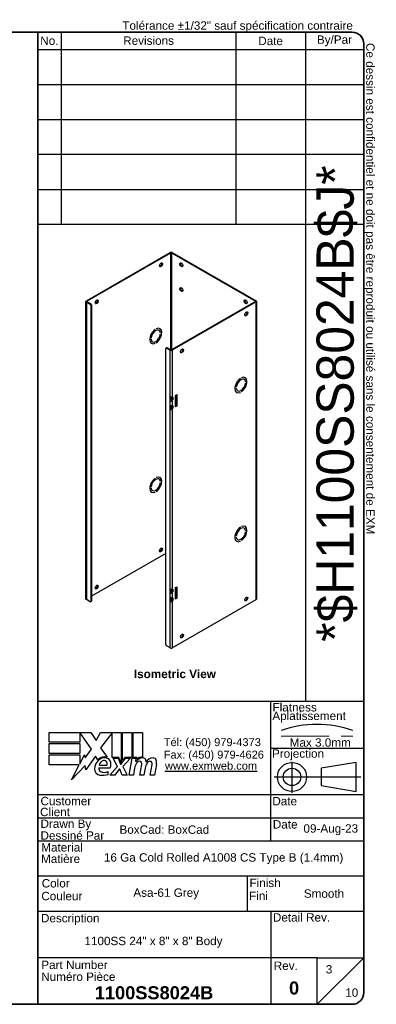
# Model space of a CAD drawing. Header units: inches. Extents: x 2 to 102, y 2 to 66.
# Tile 3 of 3: x 79 to 102, y 2 to 66. Entities that reach past the tile are written whole.
import ezdxf
from ezdxf.enums import TextEntityAlignment as Align

# ---------------------------------------------------------------- set-up
doc = ezdxf.new("R2010")
doc.units = ezdxf.units.IN
doc.header["$LTSCALE"] = 6.141898
doc.header["$MEASUREMENT"] = 0
doc.linetypes.add('CHAIN', pattern=[0.7087, 0.4724, -0.0591, 0.1181, -0.0591])
doc.linetypes.add('DASHED', pattern=[0.2067, 0.1654, -0.0413])
doc.layers.get('0').update_dxf_attribs({"lineweight": 25})
for name, color, linetype, lineweight in [('Centerline(ANSI)', 7, 'Continuous', 25), ('Sketch Geometry(ANSI)', 7, 'Continuous', 25), ('Symbols(ANSI)', 7, 'Continuous', 25), ('Visible Edges(ANSI)', 7, 'Continuous', 25), ('Visible Tangent Edges(ANSI)', 7, 'Continuous', 25)]:
    doc.layers.add(name, color=color, linetype=linetype, lineweight=lineweight)
doc.styles.add('Current-ANSI', font='arial.ttf')
doc.styles.add('Dimension-ANSI', font='arialbd.ttf')
doc.styles.add('Text Style44', font='arialbd.ttf')
doc.styles.add('Text Style83', font='FRE3OF9X.TTF')

# ---------------------------------------------------------------- blocks, each defined once
blk = doc.blocks.new('Title Blocks EXM - ANSI B')
for p, q in [((13.372, 3.063), (13.372, 3.17)), ((13.372, 3.17), (13.818, 3.17)), ((13.824, 2.989), (13.701, 3.168)), ((13.701, 3.168), (13.701, 3.063)), ((13.818, 3.17), (13.877, 3.083)), ((13.877, 3.083), (13.923, 3.17)), ((13.923, 3.17), (14.146, 3.17)), ((14.046, 3.166), (13.924, 3.002)), ((14.046, 2.9), (14.046, 3.166)), ((14.146, 3.17), (14.146, 2.842)), ((14.16, 3.17), (14.259, 3.17)), ((14.16, 2.866), (14.16, 3.17)), ((14.259, 3.17), (14.259, 2.9)), ((14.273, 3.17), (14.372, 3.17)), ((14.273, 2.9), (14.273, 3.17)), ((14.372, 3.17), (14.372, 2.905)), ((13.701, 3.063), (13.372, 3.063)), ((13.372, 3.049), (13.701, 3.049)), ((13.372, 2.942), (13.372, 3.049)), ((13.701, 3.049), (13.701, 2.942)), ((13.758, 2.895), (13.824, 2.989)), ((13.924, 3.002), (13.993, 2.903)), ((13.701, 2.942), (13.372, 2.942)), ((13.372, 2.82), (13.372, 2.927)), ((13.372, 2.927), (13.701, 2.927)), ((13.701, 2.831), (13.752, 2.929)), ((13.701, 2.927), (13.701, 2.831)), ((13.752, 2.929), (13.758, 2.895)), ((13.87, 2.914), (13.765, 2.768)), ((13.893, 2.876), (13.87, 2.914)), ((14.121, 2.9), (14.046, 2.9)), ((14.059, 2.891), (14.113, 2.891)), ((14.105, 2.802), (14.059, 2.891)), ((14.113, 2.891), (14.139, 2.83)), ((14.146, 2.842), (14.121, 2.9)), ((14.146, 2.83), (14.19, 2.891)), ((14.185, 2.9), (14.16, 2.866)), ((14.245, 2.891), (14.164, 2.803)), ((14.259, 2.9), (14.185, 2.9)), ((14.19, 2.891), (14.245, 2.891)), ((14.232, 2.709), (14.264, 2.891)), ((14.264, 2.891), (14.302, 2.891)), ((14.314, 2.9), (14.273, 2.9)), ((14.302, 2.891), (14.299, 2.859)), ((14.299, 2.859), (14.309, 2.859)), ((14.312, 2.88), (14.314, 2.9)), ((13.695, 2.82), (13.372, 2.82)), ((13.612, 2.661), (13.695, 2.82)), ((13.758, 2.815), (13.612, 2.661)), ((13.765, 2.768), (13.758, 2.815)), ((13.905, 2.788), (14.027, 2.788)), ((13.91, 2.818), (13.99, 2.818)), ((14.023, 2.709), (14.105, 2.802)), ((14.122, 2.774), (14.077, 2.709)), ((14.13, 2.774), (14.122, 2.774)), ((14.155, 2.709), (14.13, 2.774)), ((14.139, 2.83), (14.146, 2.83)), ((14.164, 2.803), (14.209, 2.709)), ((14.289, 2.784), (14.276, 2.709)), ((14.345, 2.709), (14.365, 2.824)), ((14.402, 2.784), (14.389, 2.709)), ((14.457, 2.709), (14.477, 2.824)), ((14.523, 2.823), (14.501, 2.709)), ((14.005, 2.718), (14.005, 2.748)), ((14.077, 2.709), (14.023, 2.709)), ((14.209, 2.709), (14.155, 2.709)), ((14.276, 2.709), (14.232, 2.709)), ((14.389, 2.709), (14.345, 2.709)), ((14.501, 2.709), (14.457, 2.709))]:
    blk.add_line(p, q)
for centre, radius, start, end in [((13.991, 2.772), 0.133, 134.1684, 176.5646), ((13.968, 2.796), 0.11, 77.079, 133.1785), ((13.968, 2.796), 0.0996, 80.4085, 134.1684), ((13.965, 2.811), 0.056, 109.3797, 172.9975), ((13.959, 2.83), 0.0365, 51.1652, 109.3797), ((13.962, 2.833), 0.0318, 331.4547, 51.1652), ((13.981, 2.843), 0.0507, 23.8445, 85.0802), ((13.941, 2.826), 0.094, 336.1555, 23.8445), ((14.376, 2.816), 0.08, 89.4776, 147.4114), ((14.346, 2.818), 0.042, 96.03, 147.5992), ((14.37, 2.825), 0.08, 88.7952, 136.5849), ((14.344, 2.839), 0.02, 23.5571, 96.03), ((14.377, 2.862), 0.0338, 16.9928, 89.4776), ((14.317, 2.844), 0.096, 3.6169, 16.9928), ((14.486, 2.814), 0.0819, 89.6788, 153.9508), ((14.458, 2.818), 0.042, 96.1027, 147.6083), ((14.456, 2.839), 0.02, 23.5487, 96.1027), ((14.487, 2.861), 0.035, 18.4748, 89.6788), ((14.429, 2.842), 0.096, 349, 18.4748), ((13.925, 2.776), 0.0658, 176.5646, 261.5605), ((13.936, 2.779), 0.032, 163.5261, 244.6784), ((13.966, 2.842), 0.102, 244.6784, 292.5609), ((14.442, 2.757), 0.155, 147.5992, 170), ((14.325, 2.831), 0.041, 350, 23.5571), ((14.555, 2.759), 0.155, 148.5584, 170.8257), ((14.437, 2.831), 0.041, 349.9922, 23.5487), ((13.945, 2.911), 0.202, 261.5605, 287.3343)]:
    blk.add_arc(centre, radius, start, end)
at = {"layer": 'Centerline(ANSI)', "linetype": 'DASHED', "lineweight": 18, "ltscale": 0.507983}
blk.add_line((15.861, 3.128), (16.632, 3.128), dxfattribs=at)
at = {"layer": 'Centerline(ANSI)', "linetype": 'CHAIN', "ltscale": 0.185148}
blk.add_line((15.979, 2.855), (15.979, 2.521), dxfattribs=at)
at = {"layer": 'Centerline(ANSI)', "linetype": 'CHAIN', "ltscale": 0.437897}
blk.add_line((15.786, 2.691), (16.717, 2.691), dxfattribs=at)
at = {"layer": 'Sketch Geometry(ANSI)'}
for p, q in [((13.25, 10.687), (16.625, 10.687)), ((13.5, 10.687), (13.5, 8.625)), ((15.375, 10.687), (15.375, 8.625)), ((16.125, 10.687), (16.125, 3.5)), ((13.25, 10.5), (16.75, 10.5)), ((16.75, 10.562), (16.75, 0.375)), ((13.25, 10.125), (16.75, 10.125)), ((13.25, 9.75), (16.75, 9.75)), ((16.75, 9.375), (13.25, 9.375)), ((13.25, 9), (16.75, 9)), ((16.75, 9), (16.75, 8.625)), ((13.25, 8.625), (16.75, 8.625)), ((16.75, 3.5), (13.25, 3.5)), ((15.75, 2), (15.75, 3.5)), ((15.75, 3), (16.75, 3)), ((16.669, 2.847), (16.294, 2.785)), ((16.294, 2.785), (16.294, 2.598)), ((16.669, 2.535), (16.669, 2.847)), ((16.294, 2.598), (16.669, 2.535)), ((16.75, 2.5), (13.25, 2.5)), ((16.75, 2.25), (13.25, 2.25)), ((16.75, 2), (13.25, 2)), ((13.25, 1.629), (16.75, 1.629)), ((15.499, 1.629), (15.499, 1.25)), ((13.25, 1.25), (16.75, 1.25)), ((15.75, 1.25), (15.75, 0.75)), ((15.75, 0.75), (13.25, 0.75)), ((16.25, 0.75), (15.75, 0.75)), ((15.75, 0.75), (15.75, 0.25)), ((16.25, 0.25), (16.25, 0.75)), ((16.25, 0.75), (16.75, 0.75)), ((16.25, 0.25), (16.75, 0.75)), ((16.625, 0.25), (13.25, 0.25))]:
    blk.add_line(p, q, dxfattribs=at)
at = {"layer": 'Sketch Geometry(ANSI)', "linetype": 'Continuous', "lineweight": 35}
for p, q in [((13.25, 8.625), (13.25, 10.687)), ((13.25, 8.625), (13.25, 3.5)), ((13.25, 0.25), (13.25, 3.5))]:
    blk.add_line(p, q, dxfattribs=at)
at = {"layer": 'Sketch Geometry(ANSI)'}
for radius in [0.156, 0.0935]:
    blk.add_circle((15.979, 2.691), radius, dxfattribs=at)
for centre, radius, start, end in [((16.625, 10.562), 0.125, 0, 90), ((16.247, 2.112), 1.143, 70.2973, 109.7027), ((16.625, 0.375), 0.125, 270, 0)]:
    blk.add_arc(centre, radius, start, end, dxfattribs=at)
at = {"layer": 'Symbols(ANSI)', "color": 7, "char_height": 0.09, "style": 'Current-ANSI'}
for s, insert, width, attachment_point in [('No.', (13.373, 10.595), 0.25039, 5), ('Revisions', (14.439, 10.596), 1.87331, 5), ('Date', (15.749, 10.593), 0.75135, 5), ('By/Par', (16.435, 10.594), 0.62202, 5), ('Date', (15.773, 2.136), 0.26554, 7), ('BoxCad: BoxCad', (14.126, 2.125), 1.62362, 4), ('Rev.', (15.783, 0.618), 0.25854, 7)]:
    blk.add_mtext(s, dxfattribs=dict(at, insert=insert, width=width, attachment_point=attachment_point))
for s, insert, attachment_point in [('\\fArial|b1|i0;{\\H0.0900;Isometric View}', (14.281, 3.842), 1), ('Flatness', (15.77, 3.393), 7), ('Aplatissement', (15.768, 3.275), 7), ('Max 3.0mm', (15.954, 3.015), 7), ('Projection', (15.764, 2.87), 7), ('Customer', (13.278, 2.386), 7), ('Date', (15.768, 2.385), 7), ('Client', (13.273, 2.269), 7), ('Drawn By', (13.278, 2.117), 7), ('Dessiné Par', (13.278, 2.016), 7), ('Material', (13.286, 1.889), 7), ('Matière', (13.284, 1.766), 7), ('Color', (13.291, 1.503), 7), ('Finish', (15.523, 1.508), 7), ('Couleur', (13.287, 1.366), 7), ('Fini', (15.518, 1.37), 7), ('Description', (13.283, 1.103), 7), ('Detail Rev.', (15.774, 1.137), 7), ('Part Number', (13.287, 0.627), 7), ('Numéro Pièce', (13.286, 0.5), 7)]:
    blk.add_mtext(s, dxfattribs=dict(at, insert=insert, attachment_point=attachment_point))
at = {"layer": 'Symbols(ANSI)', "color": 7, "insert": (14.602, 3.107), "char_height": 0.085, "attachment_point": 1, "line_spacing_factor": 0.944221, "style": 'Current-ANSI'}
blk.add_mtext('\\fArial|b0|i0;{\\H0.0850;Tél: (450) 979-4373\\PFax: (450) 979-4626}', dxfattribs=at)
at = {"layer": 'Symbols(ANSI)', "color": 5, "true_color": 0x0000ff, "insert": (14.615, 2.854), "char_height": 0.085, "attachment_point": 1, "style": 'Dimension-ANSI'}
blk.add_mtext('\\fArial|b0|i0;{\\H0.0850;\\Lwww.exmweb.com}', dxfattribs=at)
at = {"layer": 'Symbols(ANSI)', "color": 7, "style": 'Current-ANSI'}
for tag, p in [('REV1', (13.375, 10.313)), ('REV1DATE', (15.75, 10.31)), ('REV1BY', (16.437, 10.313)), ('REV2', (13.373, 9.938)), ('REV2DATE', (15.747, 9.941)), ('REV2BY', (16.437, 9.938)), ('REV3', (13.374, 9.563)), ('REV3DATE', (15.752, 9.563)), ('REV3BY', (16.437, 9.564)), ('REV4', (13.377, 9.188)), ('REV4DATE', (15.752, 9.188)), ('REV4BY', (16.441, 9.188)), ('REV5', (13.373, 8.813)), ('REV5DATE', (15.752, 8.813)), ('REV5BY', (16.438, 8.811)), ('MFG_APPROVED_DATE', (16.393, 2.374)), ('DETAIL_REV', (16.249, 0.926))]:
    blk.add_attdef(tag, text='', height=0.09, dxfattribs=at).set_placement(p, align=Align.MIDDLE_CENTER)
for tag, p in [('REV1DESC', (13.526, 10.31)), ('REV2DESC', (13.525, 9.937)), ('REV3DESC', (13.528, 9.564)), ('REV4DESC', (13.533, 9.19)), ('REV5DESC', (13.532, 8.811)), ('COMPANY', (14.12, 2.375))]:
    blk.add_attdef(tag, text='', height=0.09, dxfattribs=at).set_placement(p, align=Align.MIDDLE_LEFT)
at = {"layer": 'Symbols(ANSI)', "color": 7, "style": 'Text Style83'}
blk.add_attdef('BARCODE_001', (16.642, 4.142), '', height=0.4, rotation=90, dxfattribs=at)
at = {"layer": 'Symbols(ANSI)', "color": 7}
for tag, p, height, style in [('IDW_DATE_001', (16.102, 2.093), 0.09, 'Current-ANSI'), ('MATERIEL_001', (13.959, 1.782), 0.09, 'Current-ANSI'), ('COLOR_001', (14.275, 1.404), 0.09, 'Current-ANSI'), ('FINISH_001', (16.106, 1.394), 0.09, 'Current-ANSI'), ('IDW_DESC_001', (13.75, 0.885), 0.09, 'Current-ANSI'), ('Sheet_Number_001', (16.342, 0.581), 0.09, 'Current-ANSI'), ('IDW_NAME_001', (13.861, 0.304), 0.14, 'Text Style44'), ('IDW_REV_001', (15.947, 0.355), 0.14, 'Text Style44'), ('Number_of_sheets_001', (16.551, 0.331), 0.09, 'Current-ANSI')]:
    blk.add_attdef(tag, p, '', height=height, dxfattribs=dict(at, style=style))
blk = doc.blocks.new('Borders 3_EXM - B (Inch)')
at = {"layer": 'Sketch Geometry(ANSI)', "linetype": 'Continuous', "lineweight": 35}
for p, q in [((16.398, 10.692), (0.523, 10.692)), ((16.523, 0.38), (16.523, 10.567)), ((0.398, 0.255), (16.398, 0.255))]:
    blk.add_line(p, q, dxfattribs=at)
for centre, start, end in [((16.398, 10.567), 0, 90), ((16.398, 0.38), 270, 0)]:
    blk.add_arc(centre, 0.125, start, end, dxfattribs=at)
at = {"layer": 'Symbols(ANSI)', "color": 7, "insert": (13.93, 10.691), "char_height": 0.09, "attachment_point": 7, "style": 'Current-ANSI'}
blk.add_mtext('Tolérance ±1/32" sauf spécification contraire', dxfattribs=at)
at = {"layer": 'Symbols(ANSI)', "color": 7, "insert": (16.522, 10.576), "char_height": 0.09, "attachment_point": 7, "rotation": 270, "style": 'Current-ANSI'}
blk.add_mtext('Ce dessin est confidentiel et ne doit pas être reproduit ou utilisé sans le consentement de EXM', dxfattribs=at)
at = {"layer": 'Symbols(ANSI)', "color": 7, "style": 'Current-ANSI'}
blk.add_attdef('FILENAME_AND_PATH_001', (6.16, 10.718), '', height=0.09, dxfattribs=at)

msp = doc.modelspace()

# ---------------------------------------------------------------- linework, layer by layer
at = {"layer": 'Visible Edges(ANSI)'}
for p, q in [((83.18351, 47.94674), (88.71874, 51.13427)), ((83.2224, 47.92434), (88.75763, 51.11187)), ((88.80148, 51.11187), (94.33671, 47.92434)), ((88.84037, 51.13427), (94.3756, 47.94674)), ((83.15832, 28.29059), (83.15832, 47.91172)), ((83.18351, 47.8767), (83.43383, 47.73256)), ((83.2224, 47.8991), (83.47272, 47.75495)), ((83.47625, 47.65907), (83.47625, 28.13605)), ((83.51515, 47.68147), (83.51515, 28.15844)), ((94.33671, 47.8991), (88.80148, 44.71157)), ((94.3756, 47.8767), (88.84037, 44.68917)), ((94.40079, 47.91172), (94.40079, 28.29059)), ((87.79314, 46.10914), (87.79314, 46.10922)), ((88.03844, 46.11818), (88.03313, 46.12124)), ((87.44979, 45.48616), (87.44972, 45.48612)), ((87.44979, 45.48616), (87.44973, 45.48619)), ((87.72243, 46.06842), (87.72236, 46.06846)), ((87.72243, 46.06851), (87.72243, 46.06842)), ((87.97606, 46.00986), (87.97138, 46.01256)), ((88.06577, 45.84096), (88.06585, 45.84092)), ((88.06585, 45.84092), (88.06578, 45.84088)), ((88.06578, 45.77547), (88.06585, 45.77552)), ((87.44972, 45.42071), (87.44979, 45.42075)), ((87.47713, 45.14345), (87.47182, 45.14651)), ((87.53951, 45.25177), (87.53482, 45.25447)), ((87.72243, 45.15241), (87.72235, 45.15245)), ((87.72243, 45.15249), (87.72243, 45.15241)), ((87.79314, 45.19313), (87.79314, 45.19321)), ((88.426, 25.28568), (88.426, 44.8087)), ((88.47738, 44.85866), (88.43849, 44.83626)), ((88.46843, 44.83332), (88.71874, 44.68917)), ((88.75763, 44.71157), (88.50732, 44.85572)), ((93.4111, 42.87397), (93.4111, 42.87405)), ((93.65109, 42.88607), (93.6564, 42.88301)), ((93.06769, 42.25102), (93.06776, 42.25099)), ((93.06776, 42.25099), (93.06769, 42.25095)), ((93.34033, 42.83329), (93.34039, 42.83325)), ((93.34039, 42.83334), (93.34039, 42.83325)), ((93.58934, 42.77739), (93.59403, 42.77469)), ((93.68373, 42.60579), (93.68381, 42.60575)), ((93.68381, 42.60575), (93.68374, 42.60571)), ((93.68374, 42.5403), (93.68381, 42.54035)), ((88.70177, 41.64173), (88.71874, 41.63196)), ((88.70177, 41.36949), (88.70177, 41.64173)), ((88.74066, 41.62281), (88.74066, 41.39188)), ((88.78309, 41.61749), (88.78309, 41.59349)), ((88.78309, 41.59349), (88.82198, 41.57109)), ((88.82198, 41.62137), (88.81914, 41.62301)), ((88.84037, 41.63196), (88.82198, 41.62137)), ((88.82198, 41.57109), (88.82198, 41.62137)), ((88.87855, 41.60367), (88.82198, 41.57109)), ((88.83966, 41.45438), (88.83966, 41.58127)), ((88.87855, 41.60367), (88.87855, 41.43198)), ((89.05179, 41.71651), (89.14018, 41.76741)), ((89.05179, 40.95619), (89.05179, 41.71651)), ((89.10129, 41.02949), (89.10129, 41.74501)), ((89.14018, 41.76741), (89.14018, 41.00709)), ((93.06769, 42.18554), (93.06776, 42.18558)), ((93.08978, 41.91134), (93.09509, 41.90828)), ((93.15279, 42.0193), (93.15747, 42.0166)), ((93.34032, 41.91728), (93.34039, 41.91724)), ((93.34039, 41.91732), (93.34039, 41.91724)), ((93.4111, 41.95796), (93.4111, 41.95804)), ((88.74066, 41.39188), (88.70177, 41.36949)), ((88.71874, 41.35971), (88.70177, 41.36949)), ((88.70177, 41.07926), (88.71874, 41.06948)), ((88.70177, 40.80701), (88.70177, 41.07926)), ((88.74066, 41.39188), (88.75763, 41.38211)), ((88.74066, 41.06033), (88.74066, 40.82941)), ((88.83966, 41.45438), (88.78309, 41.4218)), ((88.82198, 41.39941), (88.78309, 41.4218)), ((88.78309, 41.4218), (88.78309, 41.37152)), ((88.81914, 41.35077), (88.78309, 41.37152)), ((88.78309, 41.05502), (88.78309, 41.03101)), ((88.78309, 41.03101), (88.82198, 41.00862)), ((88.81914, 41.35077), (88.82198, 41.34913)), ((88.82198, 41.0589), (88.81914, 41.06054)), ((88.87855, 41.43198), (88.82198, 41.39941)), ((88.82198, 41.34913), (88.82198, 41.39941)), ((88.84037, 41.35971), (88.82198, 41.34913)), ((88.84037, 41.06948), (88.82198, 41.0589)), ((88.82198, 41.00862), (88.82198, 41.0589)), ((88.87855, 41.04119), (88.82198, 41.00862)), ((88.83966, 41.45438), (88.87855, 41.43198)), ((88.83966, 40.89191), (88.83966, 41.0188)), ((88.87855, 41.04119), (88.87855, 40.86951)), ((89.05179, 41.00098), (89.10129, 41.02949)), ((89.14018, 41.00709), (89.05179, 40.95619)), ((89.14018, 41.00709), (89.10129, 41.02949)), ((88.74066, 40.82941), (88.70177, 40.80701)), ((88.71874, 40.79724), (88.70177, 40.80701)), ((88.74066, 40.82941), (88.75763, 40.81964)), ((88.83966, 40.89191), (88.78309, 40.85933)), ((88.82198, 40.83693), (88.78309, 40.85933)), ((88.78309, 40.85933), (88.78309, 40.80905)), ((88.81914, 40.78829), (88.78309, 40.80905)), ((88.81914, 40.78829), (88.82198, 40.78665)), ((88.87855, 40.86951), (88.82198, 40.83693)), ((88.82198, 40.78665), (88.82198, 40.83693)), ((88.84037, 40.79724), (88.82198, 40.78665)), ((88.83966, 40.89191), (88.87855, 40.86951)), ((87.72243, 36.25786), (87.72236, 36.2579)), ((87.72243, 36.25794), (87.72243, 36.25786)), ((87.79314, 36.29858), (87.79314, 36.29866)), ((87.97606, 36.19929), (87.97138, 36.20199)), ((88.03844, 36.30762), (88.03313, 36.31068)), ((88.06577, 36.0304), (88.06585, 36.03035)), ((88.06585, 36.03035), (88.06578, 36.03031)), ((88.06578, 35.96491), (88.06585, 35.96495)), ((87.44979, 35.67559), (87.44972, 35.67555)), ((87.44972, 35.61015), (87.44979, 35.61019)), ((87.44979, 35.67559), (87.44973, 35.67563)), ((87.47713, 35.33288), (87.47182, 35.33594)), ((87.53951, 35.44121), (87.53482, 35.4439)), ((87.72243, 35.34184), (87.72235, 35.34189)), ((87.72243, 35.34192), (87.72243, 35.34184)), ((87.79314, 35.38256), (87.79314, 35.38264)), ((93.34033, 33.02273), (93.34039, 33.02269)), ((93.34039, 33.02277), (93.34039, 33.02269)), ((93.4111, 33.06341), (93.4111, 33.06349)), ((93.58934, 32.96682), (93.59403, 32.96412)), ((93.65109, 33.07551), (93.6564, 33.07245)), ((93.68373, 32.79523), (93.68381, 32.79518)), ((93.68381, 32.79518), (93.68374, 32.79514)), ((93.68374, 32.72974), (93.68381, 32.72978)), ((93.06769, 32.44046), (93.06776, 32.44042)), ((93.06776, 32.44042), (93.06769, 32.44038)), ((93.06769, 32.37498), (93.06776, 32.37502)), ((93.08978, 32.10077), (93.09509, 32.09771)), ((93.15279, 32.20873), (93.15747, 32.20604)), ((93.34032, 32.10672), (93.34039, 32.10667)), ((93.34039, 32.10675), (93.34039, 32.10667)), ((93.4111, 32.14739), (93.4111, 32.14747)), ((88.426, 31.29977), (83.51515, 28.47179)), ((88.70177, 28.69751), (88.70177, 28.96975)), ((88.70177, 28.96975), (88.71874, 28.95998)), ((88.74066, 28.7199), (88.70177, 28.69751)), ((88.71874, 28.68773), (88.70177, 28.69751)), ((88.74066, 28.95082), (88.74066, 28.7199)), ((88.74066, 28.7199), (88.75763, 28.71013)), ((88.78309, 28.94551), (88.78309, 28.92151)), ((88.78309, 28.92151), (88.82198, 28.89911)), ((88.83966, 28.7824), (88.78309, 28.74982)), ((88.78309, 28.74982), (88.78309, 28.69954)), ((88.82198, 28.72743), (88.78309, 28.74982)), ((88.81914, 28.67879), (88.78309, 28.69954)), ((88.82198, 28.94939), (88.81914, 28.95103)), ((88.81914, 28.67879), (88.82198, 28.67715)), ((88.84037, 28.95998), (88.82198, 28.94939)), ((88.82198, 28.89911), (88.82198, 28.94939)), ((88.87855, 28.93169), (88.82198, 28.89911)), ((88.87855, 28.76), (88.82198, 28.72743)), ((88.82198, 28.67715), (88.82198, 28.72743)), ((88.84037, 28.68773), (88.82198, 28.67715)), ((88.83966, 28.7824), (88.83966, 28.90929)), ((88.83966, 28.7824), (88.87855, 28.76)), ((88.87855, 28.93169), (88.87855, 28.76)), ((89.05179, 29.04453), (89.14018, 29.09543)), ((89.05179, 28.28421), (89.05179, 29.04453)), ((89.10129, 28.35751), (89.10129, 29.07303)), ((89.14018, 29.09543), (89.14018, 28.33511)), ((83.43383, 28.11142), (83.18351, 28.25557)), ((83.50266, 28.13088), (83.46377, 28.10848)), ((88.70177, 28.13503), (88.70177, 28.40728)), ((88.70177, 28.40728), (88.71874, 28.3975)), ((88.74066, 28.15743), (88.70177, 28.13503)), ((88.71874, 28.12526), (88.70177, 28.13503)), ((88.74066, 28.38835), (88.74066, 28.15743)), ((88.74066, 28.15743), (88.75763, 28.14766)), ((88.78309, 28.38304), (88.78309, 28.35903)), ((88.78309, 28.35903), (88.82198, 28.33664)), ((88.83966, 28.21992), (88.78309, 28.18735)), ((88.78309, 28.18735), (88.78309, 28.13707)), ((88.82198, 28.16495), (88.78309, 28.18735)), ((88.81914, 28.11631), (88.78309, 28.13707)), ((88.82198, 28.38692), (88.81914, 28.38856)), ((88.81914, 28.11631), (88.82198, 28.11467)), ((88.84037, 28.3975), (88.82198, 28.38692)), ((88.82198, 28.33664), (88.82198, 28.38692)), ((88.87855, 28.36921), (88.82198, 28.33664)), ((88.87855, 28.19753), (88.82198, 28.16495)), ((88.82198, 28.11467), (88.82198, 28.16495)), ((88.84037, 28.12526), (88.82198, 28.11467)), ((88.83966, 28.21992), (88.83966, 28.34682)), ((88.83966, 28.21992), (88.87855, 28.19753)), ((88.84037, 25.06804), (94.3756, 28.25557)), ((88.87855, 28.36921), (88.87855, 28.19753)), ((89.05179, 28.329), (89.10129, 28.35751)), ((89.14018, 28.33511), (89.05179, 28.28421)), ((89.14018, 28.33511), (89.10129, 28.35751)), ((88.71874, 25.06804), (88.46843, 25.21219))]:
    msp.add_line(p, q, dxfattribs=at)
for centre, major_axis, ratio, start_param, end_param in [((88.77956, 51.09925), (-0.086, 0), 0.5758617, 3.92699082, 5.49778714), ((88.77956, 51.09925), (-0.031, 0), 0.5758617, 3.92699082, 5.49778714), ((88.07245, 50.35332), (-0.07011, -0.12175), 0.57809312, 0.27991053, 2.86168213), ((89.48666, 50.35332), (-0.07011, 0.12175), 0.57809312, 0.27991053, 2.86168213), ((89.48666, 48.71822), (-0.07011, 0.12175), 0.57809312, 0.27991053, 2.86168213), ((83.24432, 47.91172), (-0.086, 0), 0.5758617, 5.49778714, 7.06858347), ((83.24432, 47.91172), (-0.031, 0), 0.5758617, 5.49778714, 7.06858347), ((83.43383, 47.6835), (0.02994, -0.052), 0.57809312, 0.78733187, 2.3581282), ((83.47272, 47.7059), (-0.02994, 0.052), 0.57809312, 3.92892453, 5.49972085), ((83.82981, 47.91014), (-0.07011, -0.12175), 0.57809312, 0.27991053, 2.86168213), ((93.7293, 47.91014), (-0.07011, 0.12175), 0.57809312, 0.27991053, 2.86168213), ((94.31479, 47.91172), (0.031, 0), 0.5758617, 5.49778714, 7.06858347), ((94.31479, 47.91172), (0.086, 0), 0.5758617, 5.49778714, 7.06858347), ((93.69041, 47.11815), (-0.07011, -0.12175), 0.57809312, 0.27991053, 2.86168213), ((87.75779, 45.63082), (0.28071, 0.48745), 0.57809312, 4.01406347, 6.9776434), ((87.75779, 45.63082), (0.28066, 0.48737), 0.57809312, 4.01407934, 6.97762753), ((87.75779, 45.63082), (-0.28071, -0.48745), 0.57809312, 4.01406347, 6.9776434), ((87.75779, 45.63082), (-0.28066, -0.48737), 0.57809312, 4.01407934, 6.97762753), ((87.75779, 45.63082), (0.21833, 0.37913), 0.57809312, 5.58740987, 8.54588966), ((87.75779, 45.63082), (-0.21833, -0.37913), 0.57809312, 5.58740987, 8.54588966), ((87.75779, 45.63082), (0.21828, 0.37904), 0.57809312, 5.58743086, 8.54586867), ((87.75779, 45.63082), (-0.21828, -0.37904), 0.57809312, 5.58743086, 8.54586867), ((88.46843, 44.78427), (-0.02994, 0.052), 0.57809312, 5.49972085, 7.07051718), ((88.50732, 44.80666), (-0.02994, 0.052), 0.57809312, 5.49972085, 6.28318531), ((88.77956, 44.72419), (0.086, 0), 0.5758617, 3.92699082, 5.49778714), ((88.77956, 44.72419), (-0.031, 0), 0.5758617, 0.78539816, 2.35619449), ((89.44777, 44.67497), (-0.07011, -0.12175), 0.57809312, 0.27991053, 2.86168213), ((93.37575, 42.39565), (0.28071, 0.48745), 0.57809312, 4.01406347, 6.9776434), ((93.37575, 42.39565), (0.28066, 0.48737), 0.57809312, 4.01407934, 6.97762753), ((93.37575, 42.39565), (-0.28071, -0.48745), 0.57809312, 4.01406347, 6.9776434), ((93.37575, 42.39565), (-0.28066, -0.48737), 0.57809312, 4.01407934, 6.97762753), ((93.37575, 42.39565), (0.21833, 0.37913), 0.57809312, 5.58740987, 8.54588966), ((93.37575, 42.39565), (-0.21833, -0.37913), 0.57809312, 5.58740987, 8.54588966), ((93.37575, 42.39565), (0.21828, 0.37904), 0.57809312, 5.58743086, 8.54586867), ((93.37575, 42.39565), (-0.21828, -0.37904), 0.57809312, 5.58743086, 8.54586867), ((88.77956, 41.66698), (0.086, 0), 0.5758617, 3.92699082, 5.19065568), ((88.77956, 41.66698), (0.086, 0), 0.5758617, 5.19065568, 5.49778714), ((88.77956, 41.39473), (-0.086, 0), 0.5758617, 0.78539816, 2.04906303), ((88.77956, 41.1045), (0.086, 0), 0.5758617, 3.92699082, 5.19065568), ((88.77956, 41.39473), (0.031, 0), 0.5758617, 3.92699082, 4.82668717), ((88.77956, 41.1045), (0.086, 0), 0.5758617, 5.19065568, 5.49778714), ((88.77956, 40.83226), (-0.086, 0), 0.5758617, 0.78539816, 2.04906303), ((88.77956, 40.83226), (0.031, 0), 0.5758617, 3.92699082, 4.82668717), ((87.75779, 35.82025), (0.28071, 0.48745), 0.57809312, 4.01406347, 6.9776434), ((87.75779, 35.82025), (0.28066, 0.48737), 0.57809312, 4.01407934, 6.97762753), ((87.75779, 35.82025), (-0.28071, -0.48745), 0.57809312, 4.01406347, 6.9776434), ((87.75779, 35.82025), (-0.28066, -0.48737), 0.57809312, 4.01407934, 6.97762753), ((87.75779, 35.82025), (0.21833, 0.37913), 0.57809312, 5.58740987, 8.54588966), ((87.75779, 35.82025), (-0.21833, -0.37913), 0.57809312, 5.58740987, 8.54588966), ((87.75779, 35.82025), (0.21828, 0.37904), 0.57809312, 5.58743086, 8.54586867), ((87.75779, 35.82025), (-0.21828, -0.37904), 0.57809312, 5.58743086, 8.54586867), ((93.37575, 32.58508), (0.28071, 0.48745), 0.57809312, 4.01406347, 6.9776434), ((93.37575, 32.58508), (0.28066, 0.48737), 0.57809312, 4.01407934, 6.97762753), ((93.37575, 32.58508), (-0.28071, -0.48745), 0.57809312, 4.01406347, 6.9776434), ((93.37575, 32.58508), (-0.28066, -0.48737), 0.57809312, 4.01407934, 6.97762753), ((93.37575, 32.58508), (0.21833, 0.37913), 0.57809312, 5.58740987, 8.54588966), ((93.37575, 32.58508), (-0.21833, -0.37913), 0.57809312, 5.58740987, 8.54588966), ((93.37575, 32.58508), (0.21828, 0.37904), 0.57809312, 5.58743086, 8.54586867), ((93.37575, 32.58508), (-0.21828, -0.37904), 0.57809312, 5.58743086, 8.54586867), ((88.07245, 31.54973), (-0.07011, -0.12175), 0.57809312, 0.27991053, 2.86168213), ((83.82981, 29.10656), (-0.07011, -0.12175), 0.57809312, 0.27991053, 2.86168213), ((88.77956, 28.995), (0.086, 0), 0.5758617, 3.92699082, 5.19065568), ((88.77956, 28.72275), (-0.086, 0), 0.5758617, 0.78539816, 2.04906303), ((88.77956, 28.72275), (0.031, 0), 0.5758617, 3.92699082, 4.82668717), ((88.77956, 28.995), (0.086, 0), 0.5758617, 5.19065568, 5.49778714), ((83.24432, 28.29059), (-0.086, 0), 0.5758617, 0, 0.78539816), ((83.43383, 28.16048), (0.02994, -0.052), 0.57809312, 5.49972085, 7.07051718), ((83.47272, 28.18287), (0.02994, -0.052), 0.57809312, 0, 0.78733187), ((88.77956, 28.43252), (0.086, 0), 0.5758617, 3.92699082, 5.19065568), ((88.77956, 28.16028), (-0.086, 0), 0.5758617, 0.78539816, 2.04906303), ((88.77956, 28.16028), (0.031, 0), 0.5758617, 3.92699082, 4.82668717), ((88.77956, 28.43252), (0.086, 0), 0.5758617, 5.19065568, 5.49778714), ((93.69041, 28.31456), (-0.07011, -0.12175), 0.57809312, 0.27991053, 2.86168213), ((94.31479, 28.29059), (0.086, 0), 0.5758617, 5.49778714, 6.28318531), ((89.44777, 25.87139), (-0.07011, -0.12175), 0.57809312, 0.27991053, 2.86168213), ((88.46843, 25.26124), (-0.02994, 0.052), 0.57809312, 0.78733187, 2.3581282), ((88.77956, 25.10306), (-0.086, 0), 0.5758617, 0.78539816, 2.35619449)]:
    msp.add_ellipse(centre, major_axis=major_axis, ratio=ratio, start_param=start_param, end_param=end_param, dxfattribs=at)
for centre, major_axis in [((88.11134, 50.33092), (0.07011, 0.12175)), ((89.44777, 50.33092), (-0.07011, 0.12175)), ((89.44777, 48.69583), (-0.07011, 0.12175)), ((83.8687, 47.88775), (0.07011, 0.12175)), ((93.69041, 47.88775), (-0.07011, 0.12175)), ((93.7293, 47.09575), (0.07011, 0.12175)), ((89.48666, 44.65258), (0.07011, 0.12175)), ((88.11134, 31.52734), (-0.07011, -0.12175)), ((83.8687, 29.08416), (-0.07011, -0.12175)), ((93.7293, 28.29217), (-0.07011, -0.12175)), ((89.48666, 25.84899), (-0.07011, -0.12175))]:
    msp.add_ellipse(centre, major_axis=major_axis, ratio=0.57809312, dxfattribs=at)
at = {"layer": 'Visible Tangent Edges(ANSI)'}
for p, q in [((88.75763, 44.71157), (88.75763, 51.11187)), ((88.80148, 51.11187), (88.80148, 44.71157)), ((83.18351, 47.94674), (83.2224, 47.92434)), ((83.2224, 47.8991), (83.18351, 47.8767)), ((83.18351, 47.8767), (83.18351, 28.25557)), ((83.2224, 47.92434), (83.2224, 47.8991)), ((83.47272, 47.75495), (83.43383, 47.73256)), ((83.47625, 47.65907), (83.51515, 47.68147)), ((94.33671, 47.8991), (94.33671, 47.92434)), ((94.3756, 28.25557), (94.3756, 47.8767)), ((88.46843, 44.83332), (88.50732, 44.85572)), ((88.71874, 44.68917), (88.75763, 44.71157)), ((88.71874, 41.63196), (88.71874, 44.68917)), ((88.80148, 44.71157), (88.84037, 44.68917)), ((88.84037, 44.68917), (88.84037, 41.63196)), ((88.75763, 41.38211), (88.75763, 41.61909)), ((88.80148, 41.5829), (88.80148, 41.43239)), ((88.71874, 41.06948), (88.71874, 41.35971)), ((88.75763, 40.81964), (88.75763, 41.05662)), ((88.80148, 41.02043), (88.80148, 40.86992)), ((88.84037, 41.35971), (88.84037, 41.06948)), ((88.71874, 28.95998), (88.71874, 40.79724)), ((88.84037, 40.79724), (88.84037, 28.95998)), ((88.71874, 28.3975), (88.71874, 28.68773)), ((88.84037, 28.68773), (88.84037, 28.3975)), ((83.51515, 28.15844), (83.47625, 28.13605)), ((88.71874, 25.06804), (88.71874, 28.12526)), ((88.84037, 28.12526), (88.84037, 25.06804))]:
    msp.add_line(p, q, dxfattribs=at)

# ---------------------------------------------------------------- block references
at = {"xscale": 6.141897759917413, "yscale": 6.141897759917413, "zscale": 6.141897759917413}
msp.add_blockref('Borders 3_EXM - B (Inch)', (0, 0), dxfattribs=at)
msp.add_blockref('Title Blocks EXM - ANSI B', (-1.39508, 0.0279), dxfattribs=at).add_auto_attribs({'COLOR_001': 'Asa-61 Grey', 'IDW_DATE_001': '09-Aug-23', 'IDW_REV_001': '0', 'Sheet_Number_001': '3', 'Number_of_sheets_001': '10', 'IDW_DESC_001': '1100SS 24" x 8" x 8" Body', 'IDW_NAME_001': '1100SS8024B', 'BARCODE_001': '*$H1100SS8024B$J*', 'FINISH_001': 'Smooth', 'MATERIEL_001': '16 Ga Cold Rolled A1008 CS Type B (1.4mm)'})

doc.saveas('drawing.dxf')
